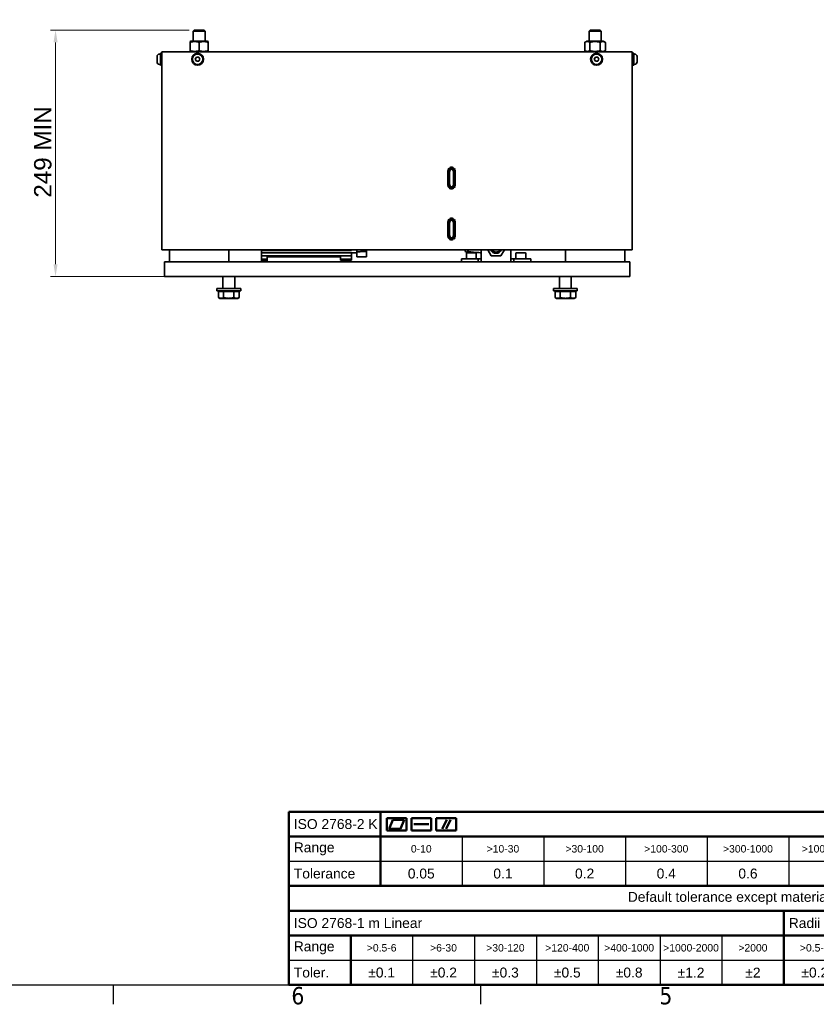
# Model space of a CAD drawing. Header units: millimetres. Extents: x 0 to 2970, y 0 to 2100.
# Tile 2 of 5: x 648 to 1453, y 31 to 1025. Entities that reach past the tile are written whole.
import ezdxf
from ezdxf.enums import TextEntityAlignment as Align

# ---------------------------------------------------------------- set-up
doc = ezdxf.new("R2010")
doc.units = ezdxf.units.MM
doc.header["$LTSCALE"] = 5
doc.linetypes.add('DOUBLE_DASH_CHAIN', pattern=[1.2403, 0.6614, -0.0827, 0.1654, -0.0827, 0.1654, -0.0827])
doc.layers.get('0').update_dxf_attribs({"lineweight": 25})
for name, color, linetype, lineweight in [('Geometria schizzo (ISO)', 7, 'Continuous', 25), ('Simbolo (ISO)', 7, 'Continuous', 25), ('Spigoli visibili(ISO)', 7, 'Continuous', 35), ('Titolo (ISO)', 7, 'Continuous', 50), ('Tratto-punto-punto(ISO)', 7, 'DOUBLE_DASH_CHAIN', 70)]:
    doc.layers.add(name, color=color, linetype=linetype, lineweight=lineweight)
doc.layers.add('Quote(ISO)', color=7, linetype='Continuous', lineweight=25, true_color=0x80ff00)
doc.styles.add('Corrente-BSI', font='arial.ttf')
doc.styles.add('Stile testo11', font='tahoma.ttf')
doc.styles.add('Stile testo132', font='tahoma.ttf')
doc.styles.add('Stile testo136', font='arial.ttf')
doc.styles.add('Stile testo26', font='arial.ttf')
doc.styles.add('Stile testo27', font='arial.ttf')
doc.styles.add('Stile testo68', font='arial.ttf')
doc.styles.add('Testo nota (ISO)', font='tahoma.ttf')
doc.dimstyles.new('DEFAULT-ISO', dxfattribs={"dimscale": 5, "dimtxt": 3.5, "dimasz": 2.5, "dimexe": 1, "dimexo": 1, "dimgap": 0.762, "dimtad": 1, "dimtoh": 1, "dimrnd": 1e-08, "dimtxsty": 'Corrente-BSI', "dimcen": 0.09, "dimdle": 10, "dimclrd": 7, "dimclre": 7, "dimclrt": 7, "dimazin": 2, "dimtfac": 0.571429, "dimtmove": 0, "dimatfit": 3, "dimfxl": 1, "dimtolj": 1, "dimlwd": 5, "dimlwe": 5, "dimarcsym": 0})

# ---------------------------------------------------------------- blocks, each defined once
blk = doc.blocks.new('Bordi Bordo di default')
at = {"layer": 'Geometria schizzo (ISO)'}
for p, q in [((148.5, 10), (148.5, 6.1)), ((222.75, 10), (222.75, 6.1))]:
    blk.add_line(p, q, dxfattribs=at)
at = {"layer": 'Geometria schizzo (ISO)', "flags": 128}
blk.add_lwpolyline([(10, 10), (10, 410), (584, 410), (584, 10), (10, 10)], dxfattribs=at)
at = {"layer": 'Simbolo (ISO)', "char_height": 3.5, "attachment_point": 7, "style": 'Testo nota (ISO)'}
for s, insert in [('6', (184.51, 6.03)), ('5', (258.85, 6.03))]:
    blk.add_mtext(s, dxfattribs=dict(at, insert=insert))
blk = doc.blocks.new('Cartigli Dietronic')
at = {"color": 7, "lineweight": 50}
for p, q in [((-80.42, 231.35), (-80.42, 228.85)), ((-80.42, 231.35), (-76.42, 231.35)), ((-79.92, 229.2), (-79.18, 231)), ((-79.18, 231), (-76.92, 231)), ((-76.92, 231), (-77.67, 229.2)), ((-76.42, 231.35), (-76.42, 228.85)), ((-75.42, 231.35), (-71.42, 231.35)), ((-75.42, 231.35), (-75.42, 228.85)), ((-71.42, 231.35), (-71.42, 228.85)), ((-70.42, 231.35), (-70.42, 228.85)), ((-70.42, 231.35), (-66.42, 231.35)), ((-68.3, 231), (-69.22, 229.2)), ((-67.53, 231), (-68.45, 229.2)), ((-66.42, 231.35), (-66.42, 228.85)), ((-80.42, 228.85), (-76.42, 228.85)), ((-77.67, 229.2), (-79.92, 229.2)), ((-75.42, 228.85), (-71.42, 228.85)), ((-74.92, 230.1), (-71.92, 230.1)), ((-70.42, 228.85), (-66.42, 228.85))]:
    blk.add_line(p, q, dxfattribs=at)
at = {"layer": 'Titolo (ISO)'}
for p, q in [((99.8, 232.63), (-100.2, 232.63)), ((-100.2, 197.63), (-100.2, 232.63)), ((-81.7, 227.63), (-81.7, 232.63)), ((-100.2, 227.63), (99.8, 227.63)), ((-81.7, 227.63), (-81.7, 217.63)), ((-100.2, 217.63), (99.8, 217.63)), ((-100.2, 212.63), (99.8, 212.63)), ((-0.2, 212.63), (-0.2, 197.63)), ((-100.2, 207.63), (99.8, 207.63)), ((-87.7, 207.63), (-87.7, 197.63)), ((99.8, 197.63), (-100.2, 197.63))]:
    blk.add_line(p, q, dxfattribs=at)
at = {"layer": 'Titolo (ISO)', "lineweight": 25}
for p, q in [((-65.2, 227.63), (-65.2, 217.63)), ((-48.7, 227.63), (-48.7, 217.63)), ((-32.2, 227.63), (-32.2, 217.63)), ((-15.7, 227.63), (-15.7, 217.63)), ((0.8, 227.63), (0.8, 217.63)), ((-100.2, 222.63), (99.8, 222.63)), ((-75.2, 207.63), (-75.2, 197.63)), ((-62.7, 207.63), (-62.7, 197.63)), ((-50.2, 207.63), (-50.2, 197.63)), ((-37.7, 207.63), (-37.7, 197.63)), ((-25.2, 207.63), (-25.2, 197.63)), ((-12.7, 207.63), (-12.7, 197.63)), ((-100.2, 202.63), (99.8, 202.63))]:
    blk.add_line(p, q, dxfattribs=at)
at = {"layer": 'Titolo (ISO)', "style": 'Testo nota (ISO)'}
for s, insert, char_height, attachment_point in [('\\fArial|b0|i0;\\H2.0000;ISO 2768-2 K', (-99.2, 230.13), 2, 4), ('\\fArial|b0|i0;\\H2.0000;Range', (-99.2, 225.13), 2, 4), ('\\fArial|b0|i0;\\H1.5000;0-10', (-73.45, 225.13), 1.5, 5), ('\\fArial|b0|i0;\\H1.5000;>10-30', (-56.95, 225.13), 1.5, 5), ('\\fArial|b0|i0;\\H1.5000;>30-100', (-40.45, 225.13), 1.5, 5), ('\\fArial|b0|i0;\\H1.5000;>100-300', (-23.95, 225.13), 1.5, 5), ('\\fArial|b0|i0;\\H1.5000;>300-1000', (-7.45, 225.13), 1.5, 5), ('\\fArial|b0|i0;\\H1.5000;>1000-3000', (9.05, 225.13), 1.5, 5), ('\\fArial|b0|i0;\\H2.0000;Tolerance', (-99.2, 220.13), 2, 4), ('\\fArial|b0|i0;\\H2.0000;0.05', (-73.45, 220.13), 2, 5), ('\\fArial|b0|i0;\\H2.0000;0.1', (-56.95, 220.13), 2, 5), ('\\fArial|b0|i0;\\H2.0000;0.2', (-40.45, 220.13), 2, 5), ('\\fArial|b0|i0;\\H2.0000;0.4', (-23.95, 220.13), 2, 5), ('\\fArial|b0|i0;\\H2.0000;0.6', (-7.45, 220.13), 2, 5), ('\\fArial|b0|i0;\\H2.0000;Default tolerance except material stock dimensions', (-0.2, 215.13), 2, 5), ('\\fArial|b0|i0;\\H2.0000;ISO 2768-1 m Linear', (-99.2, 210.13), 2, 4), ('\\fArial|b0|i0;\\H2.0000;Radii and Chamfers', (0.8, 210.13), 2, 4), ('\\fArial|b0|i0;\\H2.0000;Range', (-99.2, 205.13), 2, 4), ('\\fArial|b0|i0;\\H1.5000;>0.5-6', (-81.45, 205.13), 1.5, 5), ('\\fArial|b0|i0;\\H1.5000;>6-30', (-68.95, 205.13), 1.5, 5), ('\\fArial|b0|i0;\\H1.5000;>30-120', (-56.45, 205.13), 1.5, 5), ('\\fArial|b0|i0;\\H1.5000;>120-400', (-43.95, 205.13), 1.5, 5), ('\\fArial|b0|i0;\\H1.5000;>400-1000', (-31.45, 205.13), 1.5, 5), ('\\fArial|b0|i0;\\H1.5000;>1000-2000', (-18.95, 205.13), 1.5, 5), ('\\fArial|b0|i0;\\H1.5000;>2000', (-6.45, 205.13), 1.5, 5), ('\\fArial|b0|i0;\\H1.5000;>0.5-3', (6.05, 205.13), 1.5, 5), ('\\fArial|b0|i0;\\H2.0000;Toler.', (-99.2, 200.13), 2, 4), ('\\fArial|b0|i0;\\H2.0000;±0.1', (-81.45, 200.13), 2, 5), ('\\fArial|b0|i0;\\H2.0000;±0.2', (-68.95, 200.13), 2, 5), ('\\fArial|b0|i0;\\H2.0000;±0.3', (-56.45, 200.13), 2, 5), ('\\fArial|b0|i0;\\H2.0000;±0.5', (-43.95, 200.13), 2, 5), ('\\fArial|b0|i0;\\H2.0000;±0.8', (-31.45, 200.13), 2, 5), ('\\fArial|b0|i0;\\H2.0000;±1.2', (-18.95, 200.13), 2, 5), ('\\fArial|b0|i0;\\H2.0000;±2', (-6.45, 200.13), 2, 5), ('\\fArial|b0|i0;\\H2.0000;±0.2', (6.05, 200.13), 2, 5)]:
    blk.add_mtext(s, dxfattribs=dict(at, insert=insert, char_height=char_height, attachment_point=attachment_point))
at = {"layer": 'Titolo (ISO)'}
for tag, style, p in [('REV1', 'Stile testo68', (105.8, 255.13)), ('REV1-AUTORE', 'Stile testo68', (232.3, 255.13)), ('REV1-DATA_CREAZIONE', 'Stile testo68', (252.3, 255.13)), ('REV1-APPROVATORE', 'Stile testo68', (272.3, 255.13)), ('REV1-DATA_APPROVAZIONE', 'Stile testo68', (292.3, 255.13)), ('REV0-APPROVATORE', 'Stile testo68', (272.3, 250.13)), ('REV0-DATA_APPROVAZIONE', 'Stile testo11', (292.3, 250.13))]:
    blk.add_attdef(tag, text='', height=2, dxfattribs=dict(at, style=style)).set_placement(p, align=Align.MIDDLE_CENTER)
for tag, height, style, p in [('REV1-DESCRIZIONE', 2, 'Stile testo68', (112.8, 255.13)), ('Semilavorato', 2, 'Stile testo11', (168.8, 240.13)), ('Trattamento_Superficiale', 2, 'Stile testo68', (174.8, 235.13)), ('Trattamento_Termico', 2, 'Stile testo68', (170.8, 230.13)), ('Materiale_Dietronic', 3.5, 'Testo nota (ISO)', (154.8, 220.63))]:
    blk.add_attdef(tag, text='', height=height, dxfattribs=dict(at, style=style)).set_placement(p, align=Align.MIDDLE_LEFT)
for tag, p, height, style in [('AUTORE_001', (221.8, 249.4), 2, 'Stile testo68'), ('DATA_CREAZIONE_001', (245.52, 249.13), 2, 'Stile testo68'), ('Massa_001', (287.96, 233.12), 2.49, 'Stile testo26'), ('Scala_vista_iniziale_001', (242.09, 219.15), 2.99, 'Stile testo136'), ('Dimensioni_foglio_001', (259.86, 219.12), 2.99, 'Stile testo136'), ('NUMERO_PARTE_001', (242.58, 206.13), 5, 'Stile testo132'), ('NUMERO_REVISIONE_001', (291.05, 206.63), 5, 'Stile testo132'), ('DESCRIZIONE_001', (154.8, 206.4), 3.5, 'Stile testo27')]:
    blk.add_attdef(tag, p, '', height=height, dxfattribs=dict(at, style=style))
blk = doc.blocks.new('*D17')
at = {"layer": 'Defpoints', "color": 0, "linetype": 'Continuous', "transparency": 16777216}
for p in [(684.34, 1014.63), (824.34, 1014.63), (799.34, 765.63)]:
    blk.add_point(p, dxfattribs=at)
at = {"layer": 'Quote(ISO)', "color": 7, "linetype": 'Continuous', "lineweight": 5, "transparency": 16777216}
for p, q in [((819.34, 1014.63), (679.34, 1014.63)), ((684.34, 778.13), (684.34, 1002.13)), ((794.34, 765.63), (679.34, 765.63))]:
    blk.add_line(p, q, dxfattribs=at)
at = {"layer": 'Quote(ISO)', "color": 7, "linetype": 'Continuous', "transparency": 16777216}
for points in [[(682.26, 1002.13), (686.42, 1002.13), (684.34, 1014.63)], [(682.26, 778.13), (686.42, 778.13), (684.34, 765.63)]]:
    blk.add_solid(points, dxfattribs=at)
at = {"layer": 'Quote(ISO)', "color": 7, "linetype": 'Continuous', "lineweight": 9, "transparency": 16777216, "insert": (662.66, 845.29), "char_height": 17.5, "attachment_point": 1, "rotation": 90, "style": 'Corrente-BSI'}
blk.add_mtext('\\A1;\\fArial|b0|i0;249 MIN', dxfattribs=at)

msp = doc.modelspace()

# ---------------------------------------------------------------- linework, layer by layer
at = {"layer": 'Spigoli visibili(ISO)'}
for p, q in [((824.34, 1014.627), (823.34, 1013.627)), ((824.34, 1014.627), (834.34, 1014.627)), ((834.34, 1014.627), (835.34, 1013.627)), ((1224.34, 1014.627), (1223.34, 1013.627)), ((1224.34, 1014.627), (1234.34, 1014.627)), ((1234.34, 1014.627), (1235.34, 1013.627)), ((835.34, 1013.627), (823.34, 1013.627)), ((823.34, 1013.627), (823.34, 1003.427)), ((835.34, 1013.627), (835.34, 1003.427)), ((1235.34, 1013.627), (1223.34, 1013.627)), ((1223.34, 1013.627), (1223.34, 1003.427)), ((1235.34, 1013.627), (1235.34, 1003.427)), ((821.04, 1003.427), (820.34, 1003.023)), ((820.34, 1002.219), (820.34, 1003.023)), ((820.34, 1002.219), (820.34, 993.835)), ((837.64, 1003.427), (821.04, 1003.427)), ((829.34, 1002.219), (829.34, 993.835)), ((837.64, 1003.427), (838.34, 1003.023)), ((838.34, 1003.023), (838.34, 1002.219)), ((838.34, 1002.219), (838.34, 993.835)), ((1221.04, 1003.427), (1218.947, 1002.219)), ((1218.947, 1002.219), (1218.947, 993.835)), ((1237.64, 1003.427), (1221.04, 1003.427)), ((1224.143, 1002.219), (1224.143, 993.835)), ((1234.536, 1002.219), (1234.536, 993.835)), ((1237.64, 1003.427), (1239.732, 1002.219)), ((1239.732, 1002.219), (1239.732, 993.835)), ((786.94, 982.437), (786.94, 987.817)), ((789.5, 990.377), (790.24, 990.377)), ((790.24, 991.127), (790.24, 979.127)), ((790.24, 991.127), (791.84, 991.127)), ((794.84, 992.627), (791.84, 992.627)), ((791.84, 992.627), (791.84, 792.627)), ((794.84, 992.627), (1263.84, 992.627)), ((820.34, 993.032), (820.34, 993.835)), ((821.04, 992.627), (820.34, 993.032)), ((825.53, 985.127), (826.685, 987.127)), ((826.685, 983.127), (825.53, 985.127)), ((826.685, 987.127), (828.994, 987.127)), ((828.994, 987.127), (830.149, 985.127)), ((830.149, 985.127), (828.994, 983.127)), ((837.64, 992.627), (838.34, 993.032)), ((838.34, 993.835), (838.34, 993.032)), ((1221.04, 992.627), (1218.947, 993.835)), ((1228.53, 985.127), (1229.685, 987.127)), ((1229.685, 983.127), (1228.53, 985.127)), ((1229.685, 987.127), (1231.994, 987.127)), ((1231.994, 987.127), (1233.149, 985.127)), ((1233.149, 985.127), (1231.994, 983.127)), ((1237.64, 992.627), (1239.732, 993.835)), ((1266.84, 992.627), (1263.84, 992.627)), ((1266.84, 992.627), (1266.84, 792.627)), ((1266.84, 991.127), (1268.44, 991.127)), ((1268.44, 991.127), (1268.44, 979.127)), ((1269.18, 990.377), (1268.44, 990.377)), ((1271.74, 987.817), (1271.74, 982.437)), ((789.5, 979.877), (790.24, 979.877)), ((790.24, 979.127), (791.84, 979.127)), ((828.994, 983.127), (826.685, 983.127)), ((1231.994, 983.127), (1229.685, 983.127)), ((1266.84, 979.127), (1268.44, 979.127)), ((1269.18, 979.877), (1268.44, 979.877)), ((794.84, 792.627), (791.84, 792.627)), ((794.84, 792.627), (1263.84, 792.627)), ((799.34, 780.627), (799.34, 792.627)), ((859.34, 780.627), (859.34, 792.627)), ((892.34, 792.627), (892.34, 780.627)), ((892.34, 792.027), (983.24, 792.027)), ((988.54, 789.496), (892.34, 789.496)), ((892.34, 786.427), (983.24, 786.427)), ((983.24, 792.627), (983.24, 792.027)), ((983.24, 789.496), (983.24, 786.427)), ((983.24, 786.427), (983.24, 783.227)), ((988.54, 792.627), (988.54, 790.708)), ((988.54, 785.571), (988.54, 790.708)), ((998.54, 792.627), (998.54, 790.888)), ((1000.909, 792.627), (998.54, 792.294)), ((998.54, 785.702), (998.54, 790.888)), ((1098.04, 790.927), (1098.04, 792.627)), ((1098.04, 790.927), (1100.64, 789.877)), ((1099.34, 789.027), (1099.34, 783.627)), ((1099.94, 789.627), (1108.74, 789.627)), ((1100.64, 789.877), (1100.64, 792.627)), ((1100.64, 789.877), (1101.14, 789.877)), ((1101.14, 789.877), (1101.14, 792.627)), ((1109.34, 789.027), (1109.34, 783.627)), ((1114.34, 786.627), (1114.34, 792.627)), ((1114.34, 786.627), (1114.34, 780.627)), ((1124.432, 786.627), (1120.968, 792.627)), ((1134.247, 786.627), (1124.432, 786.627)), ((1137.711, 792.627), (1134.247, 786.627)), ((1144.34, 792.627), (1144.34, 786.627)), ((1144.34, 780.627), (1144.34, 786.627)), ((1149.34, 789.027), (1149.34, 783.627)), ((1149.94, 789.627), (1158.74, 789.627)), ((1159.34, 789.027), (1159.34, 783.627)), ((1199.34, 780.627), (1199.34, 792.627)), ((1259.34, 780.627), (1259.34, 792.627)), ((1266.84, 792.627), (1263.84, 792.627)), ((794.34, 780.627), (799.34, 780.627)), ((794.34, 780.627), (794.34, 765.627)), ((799.34, 780.627), (1259.34, 780.627)), ((892.34, 783.227), (897.99, 783.227)), ((892.34, 782.127), (897.99, 782.127)), ((892.89, 780.627), (892.89, 782.127)), ((897.99, 783.227), (897.99, 785.627)), ((972.19, 785.627), (897.99, 785.627)), ((897.99, 782.127), (897.99, 783.227)), ((897.99, 780.627), (897.99, 782.127)), ((972.19, 783.227), (972.19, 785.627)), ((972.19, 783.227), (983.24, 783.227)), ((972.19, 783.227), (972.19, 782.127)), ((972.19, 782.127), (983.24, 782.127)), ((983.24, 783.227), (983.24, 782.127)), ((1094.34, 783.627), (1097.34, 783.627)), ((1094.34, 783.627), (1094.34, 780.627)), ((1108.34, 783.627), (1097.34, 783.627)), ((1108.34, 783.627), (1111.34, 783.627)), ((1111.34, 780.627), (1111.34, 783.627)), ((1111.34, 783.627), (1114.34, 783.627)), ((1144.34, 783.627), (1147.34, 783.627)), ((1147.34, 783.627), (1150.34, 783.627)), ((1147.34, 783.627), (1147.34, 780.627)), ((1161.34, 783.627), (1150.34, 783.627)), ((1161.34, 783.627), (1164.34, 783.627)), ((1164.34, 780.627), (1164.34, 783.627)), ((1259.34, 780.627), (1264.34, 780.627)), ((1264.34, 765.627), (1264.34, 780.627)), ((799.34, 765.627), (794.34, 765.627)), ((1259.34, 765.627), (799.34, 765.627)), ((853.34, 753.627), (853.34, 765.627)), ((865.34, 753.627), (865.34, 765.627)), ((1193.34, 753.627), (1193.34, 765.627)), ((1205.34, 753.627), (1205.34, 765.627)), ((1264.34, 765.627), (1259.34, 765.627)), ((871.34, 753.627), (847.34, 753.627)), ((847.34, 753.627), (847.34, 751.127)), ((871.34, 751.127), (847.34, 751.127)), ((848.947, 750.527), (854.143, 750.527)), ((848.947, 750.527), (848.947, 744.431)), ((851.025, 750.527), (851.025, 751.127)), ((854.143, 750.527), (864.536, 750.527)), ((854.143, 750.527), (854.143, 744.431)), ((864.536, 750.527), (864.536, 744.431)), ((864.536, 750.527), (869.732, 750.527)), ((867.655, 750.527), (867.655, 751.127)), ((869.732, 750.527), (869.732, 744.431)), ((871.34, 753.627), (871.34, 751.127)), ((1211.34, 753.627), (1187.34, 753.627)), ((1187.34, 753.627), (1187.34, 751.127)), ((1211.34, 751.127), (1187.34, 751.127)), ((1188.947, 750.527), (1194.143, 750.527)), ((1188.947, 750.527), (1188.947, 744.431)), ((1191.025, 750.527), (1191.025, 751.127)), ((1194.143, 750.527), (1204.536, 750.527)), ((1194.143, 750.527), (1194.143, 744.431)), ((1204.536, 750.527), (1204.536, 744.431)), ((1204.536, 750.527), (1209.732, 750.527)), ((1207.655, 750.527), (1207.655, 751.127)), ((1209.732, 750.527), (1209.732, 744.431)), ((1211.34, 753.627), (1211.34, 751.127)), ((850.34, 743.627), (848.947, 744.431)), ((850.34, 743.627), (851.545, 743.627)), ((851.545, 743.627), (859.34, 743.627)), ((859.34, 743.627), (867.134, 743.627)), ((867.134, 743.627), (868.34, 743.627)), ((868.34, 743.627), (869.732, 744.431)), ((1190.34, 743.627), (1188.947, 744.431)), ((1190.34, 743.627), (1191.545, 743.627)), ((1191.545, 743.627), (1199.34, 743.627)), ((1199.34, 743.627), (1207.134, 743.627)), ((1207.134, 743.627), (1208.34, 743.627)), ((1208.34, 743.627), (1209.732, 744.431))]:
    msp.add_line(p, q, dxfattribs=at)
for centre, radius in [((827.84, 985.127), 6), ((827.84, 985.127), 5.25), ((1230.84, 985.127), 6), ((1230.84, 985.127), 5.25)]:
    msp.add_circle(centre, radius, dxfattribs=at)
for centre, radius, start, end in [((789.5, 987.817), 2.56, 90, 180), ((1269.18, 987.817), 2.56, 0, 90), ((789.5, 982.437), 2.56, 180, 270), ((1269.18, 982.437), 2.56, 270, 0), ((1099.94, 789.027), 0.6, 90, 180), ((1108.74, 789.027), 0.6, 0, 90), ((1129.34, 795.127), 6, 204.624318, 335.375682), ((1129.34, 795.127), 5.3, 208.144581, 331.855419), ((1129.34, 795.127), 4.7, 212.134928, 327.865072), ((1149.94, 789.027), 0.6, 90, 180), ((1158.74, 789.027), 0.6, 0, 90)]:
    msp.add_arc(centre, radius, start, end, dxfattribs=at)
for points, weights in [([(829.34, 1002.219), (824.84, 1003.719), (820.34, 1002.219)], [1, 1.15470053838, 1]), ([(838.34, 1002.219), (833.84, 1003.719), (829.34, 1002.219)], [1, 1.15470053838, 1]), ([(1224.143, 1002.219), (1221.545, 1003.719), (1218.947, 1002.219)], [1, 1.15470053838, 1]), ([(1234.536, 1002.219), (1229.34, 1003.719), (1224.143, 1002.219)], [1, 1.15470053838, 1]), ([(1239.732, 1002.219), (1237.134, 1003.719), (1234.536, 1002.219)], [1, 1.15470053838, 1]), ([(820.34, 993.835), (824.84, 992.335), (829.34, 993.835)], [1, 1.15470053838, 1]), ([(829.34, 993.835), (833.84, 992.335), (838.34, 993.835)], [1, 1.15470053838, 1]), ([(1218.947, 993.835), (1221.545, 992.335), (1224.143, 993.835)], [1, 1.15470053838, 1]), ([(1224.143, 993.835), (1229.34, 992.335), (1234.536, 993.835)], [1, 1.15470053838, 1]), ([(1234.536, 993.835), (1237.134, 992.335), (1239.732, 993.835)], [1, 1.15470053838, 1]), ([(988.54, 790.708), (993.548, 790.798), (998.54, 790.888)], [1.00000026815, 1.0000014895, 1.00000026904]), ([(998.54, 785.702), (993.548, 785.637), (988.54, 785.571)], [1.00000026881, 1.00000148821, 1.00000026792]), ([(848.947, 744.431), (850.34, 743.627), (851.545, 743.627)], [1, 1.0379548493, 1]), ([(851.545, 743.627), (852.751, 743.627), (854.143, 744.431)], [1, 1.0379548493, 1]), ([(854.143, 744.431), (856.928, 743.627), (859.34, 743.627)], [1, 1.0379548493, 1]), ([(859.34, 743.627), (861.751, 743.627), (864.536, 744.431)], [1, 1.0379548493, 1]), ([(864.536, 744.431), (865.928, 743.627), (867.134, 743.627)], [1, 1.0379548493, 1]), ([(867.134, 743.627), (868.34, 743.627), (869.732, 744.431)], [1, 1.0379548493, 1]), ([(1188.947, 744.431), (1190.34, 743.627), (1191.545, 743.627)], [1, 1.0379548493, 1]), ([(1191.545, 743.627), (1192.751, 743.627), (1194.143, 744.431)], [1, 1.0379548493, 1]), ([(1194.143, 744.431), (1196.928, 743.627), (1199.34, 743.627)], [1, 1.0379548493, 1]), ([(1199.34, 743.627), (1201.751, 743.627), (1204.536, 744.431)], [1, 1.0379548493, 1]), ([(1204.536, 744.431), (1205.928, 743.627), (1207.134, 743.627)], [1, 1.0379548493, 1]), ([(1207.134, 743.627), (1208.34, 743.627), (1209.732, 744.431)], [1, 1.0379548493, 1])]:
    msp.add_rational_spline(points, weights, degree=2, dxfattribs=at)
msp.add_open_spline([(1114.339, 789.469), (1113.54, 789.572), (1112.742, 789.67), (1108.352, 790.182), (1104.748, 790.504), (1101.14, 790.727)], degree=3, knots=[0.8394551, 0.8394551, 0.8394551, 0.8394551, 1.0809099, 1.0809099, 2.1654867, 2.1654867, 2.1654867, 2.1654867], dxfattribs=at)
at = {"layer": 'Tratto-punto-punto(ISO)', "ltscale": 0.888687}
for p, q in [((1081.34, 872.127), (1081.34, 858.127)), ((1081.74, 858.127), (1081.74, 872.127)), ((1086.94, 872.127), (1086.94, 858.127)), ((1087.34, 858.127), (1087.34, 872.127)), ((1081.34, 820.627), (1081.34, 806.627)), ((1081.74, 806.627), (1081.74, 820.627)), ((1086.94, 820.627), (1086.94, 806.627)), ((1087.34, 806.627), (1087.34, 820.627))]:
    msp.add_line(p, q, dxfattribs=at)
at = {"layer": 'Tratto-punto-punto(ISO)', "ltscale": 0.59823}
for centre, start, end in [((1084.34, 872.127), 0, 180), ((1084.34, 858.127), 180, 0), ((1084.34, 820.627), 0, 180), ((1084.34, 806.627), 180, 0)]:
    msp.add_arc(centre, 3, start, end, dxfattribs=at)
at = {"layer": 'Tratto-punto-punto(ISO)', "ltscale": 0.518453}
for centre, start, end in [((1084.34, 872.127), 0, 180), ((1084.34, 858.127), 180, 0), ((1084.34, 820.627), 0, 180), ((1084.34, 806.627), 180, 0)]:
    msp.add_arc(centre, 2.6, start, end, dxfattribs=at)

# ---------------------------------------------------------------- block references
at = {"xscale": 5, "yscale": 5, "zscale": 5}
for name, p in [('Bordi Bordo di default', (0, 0)), ('Cartigli Dietronic', (1421.001, -938.126))]:
    msp.add_blockref(name, p, dxfattribs=at)

# ---------------------------------------------------------------- dimensions: what is measured, and where the dimension line sits
at = {"layer": 'Quote(ISO)', "color": 7, "linetype": 'Continuous', "lineweight": 9}
dim = msp.add_linear_dim(base=(684.34, 1014.627), p1=(799.34, 765.627), p2=(824.34, 1014.627), angle=90, text='\\fArial|b0|i0;<> MIN', dimstyle='DEFAULT-ISO', override={"dimgap": 0.762, "dimtoh": 0, "dimdec": 2, "dimtol": 0, "dimlim": 0, "dimtp": 0, "dimtm": 0, "dimtdec": 2, "dimtofl": 0, "dimatfit": 1}, dxfattribs=at)
dim.commit()
dim.dimension.update_dxf_attribs({"geometry": '*D17', "text_midpoint": (684.34, 890.127), "dimtype": 160})

doc.saveas('drawing.dxf')
